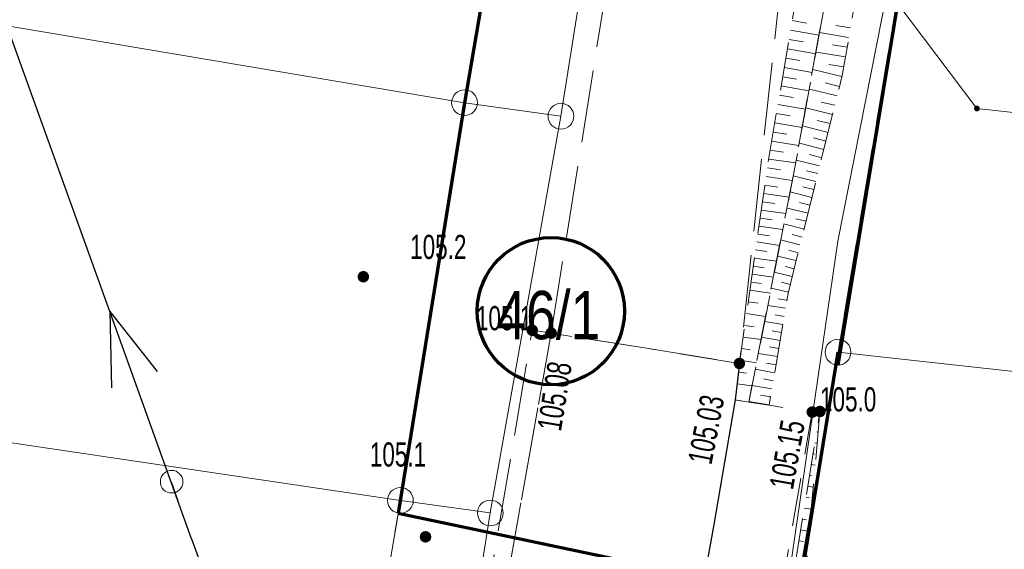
# Model space of a CAD drawing. Header units: inches. Extents: x 6497603 to 6502483, y 5925790 to 5934357.
# Tile 198 of 256: x 6500948 to 6500979, y 5926470 to 5926486. Entities that reach past the tile are written whole.
import ezdxf
from ezdxf.enums import TextEntityAlignment as Align

# ---------------------------------------------------------------- set-up
doc = ezdxf.new("R2010")
doc.units = ezdxf.units.IN
doc.header["$MEASUREMENT"] = 0
for name, pattern in [('1.5_0.75', [2.25, 1.5, -0.75]), ('2.25_0.75', [3, 2.25, -0.75]), ('219-1000', [0, 0]), ('egkk-1000', [3, 2.25, -0.75]), ('egug-1000', [1.5, 0.75, -0.75]), ('suep_nn_1000', [0, 0]), ('suep_sn_1000', [0, 0]), ('supp_1000', [1.25, 0.625, -0.625])]:
    doc.linetypes.add(name, pattern=pattern)
for name, color, linetype in [('000 Inne (niezydentyfikowane)', 7, 'Continuous'), ('202-punkt graniczny', 7, 'Continuous'), ('203-punkt graniczny', 7, 'Continuous'), ('211-numer działki ewidencyjnej', 7, 'Continuous'), ('217-kontur klasyfikacyjny', 7, 'Continuous'), ('218-kontur użytku gruntowego', 7, 'Continuous'), ('219-działka ewidencyjna', 7, 'Continuous'), ('chodnik', 7, 'Continuous'), ('jezdnia', 7, 'Continuous'), ('krawężnik', 7, 'Continuous'), ('obszar utwardzony', 7, 'Continuous'), ('pikieta naturalna', 7, 'Continuous'), ('pikieta naturalna-Atr2', 7, 'Continuous'), ('pikieta sztuczna', 7, 'Continuous'), ('pikieta sztuczna-Atr2', 7, 'Continuous'), ('przewód elektroenergetyczny niskiego napięcia', 7, 'Continuous'), ('przewód elektroenergetyczny średniego napięcia', 7, 'Continuous'), ('przewód telekomunikacyjny podziemny', 7, 'Continuous'), ('skarpa nieumocniona', 7, 'Continuous'), ('słup przewodów napowietrznych', 7, 'Continuous')]:
    doc.layers.add(name, color=color, linetype=linetype)
doc.styles.get("Standard").update_dxf_attribs({"font": 'arial.ttf'})

# ---------------------------------------------------------------- blocks, each defined once
blk = doc.blocks.new('202')
at = {"color": 0, "linetype": 'Continuous', "lineweight": 0}
blk.add_circle((0, 0), 0.4, dxfattribs=at)
blk = doc.blocks.new('203')
at = {"linetype": 'Continuous', "lineweight": 0}
h = blk.add_hatch(color=0, dxfattribs=at)
edge = h.paths.add_edge_path()
edge.add_arc((0, 0), 0.09, 0, 360)
blk = doc.blocks.new('PW01')
at = {"linetype": 'Continuous', "lineweight": 13}
h = blk.add_hatch(color=0, dxfattribs=at)
edge = h.paths.add_edge_path()
edge.add_arc((0, 0), 0.18, 0, 360)
blk = doc.blocks.new('SM05')
at = {"color": 0, "linetype": 'Continuous', "lineweight": 13}
blk.add_circle((0, 0), 0.35, dxfattribs=at)
blk = doc.blocks.new('SUEP2')
at = {"color": 0, "linetype": 'Continuous'}
for p, q in [((7.54, 0), (5.29, 0.75)), ((9.04, 0), (6.79, 0.75)), ((25.54, 0), (23.29, 0.75)), ((27.04, 0), (24.79, 0.75)), ((0, 0), (9.04, 0)), ((7.54, 0), (5.29, -0.75)), ((9.04, 0), (6.79, -0.75)), ((9.04, 0), (27.04, 0)), ((25.54, 0), (23.29, -0.75)), ((27.04, 0), (24.79, -0.75))]:
    blk.add_line(p, q, dxfattribs=at)
blk = doc.blocks.new('SUEP1')
at = {"color": 0, "linetype": 'Continuous'}
for p, q in [((7.5, 0), (5.25, 0.75)), ((22.5, 0), (20.25, 0.75)), ((0, 0), (7.5, 0)), ((7.5, 0), (5.25, -0.75)), ((7.5, 0), (22.5, 0)), ((22.5, 0), (20.25, -0.75))]:
    blk.add_line(p, q, dxfattribs=at)

msp = doc.modelspace()

# ---------------------------------------------------------------- linework, layer by layer
at = {"color": 6, "lineweight": 70}
for points in [[(6501014.288, 5926803.269), (6501007.497, 5926761.792), (6501000.65, 5926723.114), (6500995.925, 5926696.36), (6500990.02, 5926661.92), (6500987.8, 5926647.455), (6500983.344, 5926617.376), (6500978.86, 5926589.52), (6500978.12, 5926584.44), (6500973.634, 5926554.262), (6500970.055, 5926531.585), (6500966.598, 5926510.957), (6500966.316, 5926508.932), (6500961.94, 5926483.39), (6500959.883, 5926470.656), (6500972.298, 5926468.045), (6500973.53, 5926475.65)], [(6500973.53, 5926475.25), (6500978.247, 5926503.835), (6500980.53, 5926517.48), (6500984.541, 5926541.433), (6500987.622, 5926558.382), (6500989.197, 5926569.209), (6500990.613, 5926577.773), (6500993.84, 5926597.08), (6500998.11, 5926622.62), (6501002.854, 5926651.083), (6501004.73, 5926664.74), (6501012.001, 5926705.671), (6501019.077, 5926747.779), (6501021.004, 5926759.578), (6501025.838, 5926782.648)]]:
    msp.add_lwpolyline(points, dxfattribs=at)
at = {"color": 5, "lineweight": 70}
msp.add_circle((6500964.619, 5926476.923), 2.284, dxfattribs=at)
at = {"layer": '000 Inne (niezydentyfikowane)', "color": 7, "linetype": 'Continuous', "lineweight": 18, "flags": 128}
for points in [[(6500972.11, 5926485.94), (6500972.55, 5926485.86)], [(6500973.92, 5926485.71), (6500973.46, 5926485.79)], [(6500972.06, 5926485.64), (6500972.94, 5926485.49)], [(6500973.86, 5926485.41), (6500972.96, 5926485.57)], [(6500971.96, 5926485.06), (6500972.84, 5926484.91)], [(6500972.01, 5926485.35), (6500972.45, 5926485.28)], [(6500973.81, 5926485.11), (6500973.36, 5926485.19)], [(6500971.91, 5926484.77), (6500972.35, 5926484.7)], [(6500973.76, 5926484.81), (6500972.85, 5926484.96)], [(6500971.86, 5926484.48), (6500972.73, 5926484.33)], [(6500973.71, 5926484.5), (6500973.25, 5926484.58)], [(6500971.81, 5926484.19), (6500972.24, 5926484.12)], [(6500973.65, 5926484.2), (6500972.75, 5926484.42)], [(6500971.76, 5926483.91), (6500972.62, 5926483.76)], [(6500973.58, 5926483.89), (6500973.13, 5926484.01)], [(6500971.71, 5926483.62), (6500972.14, 5926483.55)], [(6500973.5, 5926483.6), (6500972.64, 5926483.81)], [(6500971.66, 5926483.33), (6500972.52, 5926483.19)], [(6500973.36, 5926483.02), (6500972.53, 5926483.23)], [(6500973.43, 5926483.31), (6500973.01, 5926483.41)], [(6500971.61, 5926483.05), (6500972.04, 5926482.98)], [(6500971.57, 5926482.77), (6500972.42, 5926482.62)], [(6500973.22, 5926482.47), (6500972.43, 5926482.67)], [(6500973.29, 5926482.74), (6500972.88, 5926482.84)], [(6500971.52, 5926482.48), (6500971.94, 5926482.41)], [(6500973.16, 5926482.2), (6500972.77, 5926482.3)], [(6500971.47, 5926482.2), (6500972.31, 5926482.06)], [(6500973.09, 5926481.94), (6500972.33, 5926482.13)], [(6500971.42, 5926481.92), (6500971.84, 5926481.85)], [(6500973.03, 5926481.68), (6500972.65, 5926481.78)], [(6500971.38, 5926481.64), (6500972.22, 5926481.52)], [(6500972.96, 5926481.43), (6500972.23, 5926481.61)], [(6500971.3, 5926481.1), (6500972.11, 5926480.98)], [(6500971.34, 5926481.37), (6500971.75, 5926481.31)], [(6500972.84, 5926480.94), (6500972.14, 5926481.12)], [(6500972.9, 5926481.19), (6500972.55, 5926481.28)], [(6500971.26, 5926480.83), (6500971.66, 5926480.77)], [(6500972.78, 5926480.7), (6500972.44, 5926480.78)], [(6500971.22, 5926480.57), (6500972.01, 5926480.46)], [(6500972.72, 5926480.45), (6500972.04, 5926480.62)], [(6500971.19, 5926480.31), (6500971.57, 5926480.26)], [(6500972.66, 5926480.21), (6500972.33, 5926480.29)], [(6500971.15, 5926480.06), (6500971.91, 5926479.95)], [(6500972.6, 5926479.96), (6500971.95, 5926480.12)], [(6500971.08, 5926479.56), (6500971.81, 5926479.46)], [(6500971.11, 5926479.81), (6500971.49, 5926479.76)], [(6500972.48, 5926479.47), (6500971.85, 5926479.63)], [(6500972.54, 5926479.71), (6500972.22, 5926479.79)], [(6500971.04, 5926479.31), (6500971.4, 5926479.26)], [(6500972.42, 5926479.22), (6500972.11, 5926479.3)], [(6500971.01, 5926479.07), (6500971.72, 5926478.96)], [(6500972.35, 5926478.98), (6500971.75, 5926479.13)], [(6500970.97, 5926478.82), (6500971.32, 5926478.77)], [(6500972.29, 5926478.73), (6500972, 5926478.81)], [(6500970.94, 5926478.57), (6500971.62, 5926478.47)], [(6500972.23, 5926478.49), (6500971.65, 5926478.63)], [(6500970.87, 5926478.07), (6500971.52, 5926477.98)], [(6500970.9, 5926478.32), (6500971.24, 5926478.27)], [(6500972.11, 5926478), (6500971.55, 5926478.13)], [(6500972.17, 5926478.24), (6500971.89, 5926478.31)], [(6500970.83, 5926477.82), (6500971.15, 5926477.78)], [(6500972.05, 5926477.75), (6500971.78, 5926477.82)], [(6500970.79, 5926477.57), (6500971.43, 5926477.48)], [(6500971.99, 5926477.51), (6500971.46, 5926477.64)], [(6500970.74, 5926477.21), (6500971.05, 5926477.17)], [(6500971.94, 5926477.26), (6500971.67, 5926477.3)], [(6500970.69, 5926476.85), (6500971.28, 5926476.76)], [(6500971.9, 5926477.01), (6500971.35, 5926477.1)], [(6500971.86, 5926476.76), (6500971.58, 5926476.81)], [(6500971.82, 5926476.51), (6500971.25, 5926476.6)], [(6500970.64, 5926476.48), (6500970.93, 5926476.44)], [(6500971.77, 5926476.26), (6500971.49, 5926476.31)], [(6500970.59, 5926476.12), (6500971.14, 5926476.04)], [(6500971.73, 5926476.01), (6500971.16, 5926476.11)], [(6500970.54, 5926475.76), (6500970.8, 5926475.72)], [(6500971.65, 5926475.51), (6500971.06, 5926475.61)], [(6500971.69, 5926475.76), (6500971.4, 5926475.81)], [(6500970.48, 5926475.4), (6500971, 5926475.32)], [(6500971.6, 5926475.26), (6500971.31, 5926475.31)], [(6500970.44, 5926475.03), (6500970.69, 5926475)], [(6500971.56, 5926475.01), (6500970.96, 5926475.12)], [(6500970.4, 5926474.67), (6500970.86, 5926474.61)], [(6500971.52, 5926474.76), (6500971.22, 5926474.82)], [(6500971.48, 5926474.51), (6500970.86, 5926474.62)], [(6500971.39, 5926474.02), (6500970.76, 5926474.12)], [(6500971.44, 5926474.26), (6500971.12, 5926474.32)], [(6500972.92, 5926473.51), (6500972.94, 5926473.51)], [(6500972.87, 5926473.18), (6500972.89, 5926473.17)], [(6500972.81, 5926472.84), (6500972.88, 5926472.83)], [(6500972.76, 5926472.5), (6500972.8, 5926472.49)], [(6500972.7, 5926472.16), (6500972.82, 5926472.14)], [(6500972.65, 5926471.82), (6500972.72, 5926471.81)], [(6500972.59, 5926471.49), (6500972.76, 5926471.46)], [(6500972.54, 5926471.15), (6500972.63, 5926471.13)], [(6500972.48, 5926470.81), (6500972.7, 5926470.78)], [(6500972.43, 5926470.47), (6500972.55, 5926470.45)], [(6500972.37, 5926470.14), (6500972.64, 5926470.09)], [(6500972.32, 5926469.8), (6500972.46, 5926469.77)]]:
    msp.add_lwpolyline(points, dxfattribs=at)
at = {"layer": '217-kontur klasyfikacyjny', "color": 3, "linetype": 'egkk-1000', "lineweight": 18, "flags": 128}
for points in [[(6500980.53, 5926517.48), (6500973.53, 5926475.65)], [(6500961.94, 5926483.39), (6500966.26, 5926508.94)], [(6500959.95, 5926471.05), (6500961.94, 5926483.39)], [(6500973.53, 5926475.65), (6500966.22, 5926430.48)], [(6500955.73, 5926446.4), (6500959.95, 5926471.05)]]:
    msp.add_lwpolyline(points, dxfattribs=at)
at = {"layer": '218-kontur użytku gruntowego', "color": 3, "linetype": 'egug-1000', "lineweight": 18, "flags": 128}
for points in [[(6500980.53, 5926517.48), (6500973.53, 5926475.65)], [(6500961.94, 5926483.39), (6500966.26, 5926508.94)], [(6500959.95, 5926471.05), (6500961.94, 5926483.39)], [(6500973.53, 5926475.65), (6500966.22, 5926430.48)], [(6500955.73, 5926446.4), (6500959.95, 5926471.05)]]:
    msp.add_lwpolyline(points, dxfattribs=at)
at = {"layer": '219-działka ewidencyjna', "color": 3, "linetype": '219-1000', "lineweight": 18, "flags": 128}
for points in [[(6500966.26, 5926508.94), (6500961.94, 5926483.39)], [(6500968.99, 5926508.56), (6500964.93, 5926482.97)], [(6500961.94, 5926483.39), (6500848.47, 5926502.5)], [(6500959.95, 5926471.05), (6500846.92, 5926487.81)], [(6500973.53, 5926475.65), (6500975.35, 5926486.5)], [(6500975.35, 5926486.5), (6500977.84, 5926483.21)], [(6500961.94, 5926483.39), (6500959.95, 5926471.05)], [(6500964.93, 5926482.97), (6500961.94, 5926483.39)], [(6500964.93, 5926482.97), (6500962.74, 5926470.66)], [(6500977.84, 5926483.21), (6501019.04, 5926478.7)], [(6500961.21, 5926404.59), (6500973.53, 5926475.65)], [(6500962.01, 5926404.51), (6500973.53, 5926475.65)], [(6500973.53, 5926475.65), (6501111.1, 5926460.52)], [(6500959.95, 5926471.05), (6500955.73, 5926446.4)], [(6500962.74, 5926470.66), (6500959.95, 5926471.05)], [(6500962.74, 5926470.66), (6500958.85, 5926445.96)]]:
    msp.add_lwpolyline(points, dxfattribs=at)
at = {"layer": 'chodnik', "color": 7, "linetype": '1.5_0.75', "lineweight": 18, "flags": 128}
msp.add_lwpolyline([(6500970.34, 5926474.17), (6500970.76, 5926474.1), (6500971.39, 5926474), (6500972.73, 5926473.79), (6500972.04, 5926469.83), (6500971.87, 5926468.82), (6500971.02, 5926463.72), (6500970.45, 5926460.32), (6500968.81, 5926450.25), (6500967.14, 5926440.3), (6500965.54, 5926430.5), (6500963.69, 5926419.51), (6500962.03, 5926409.65), (6500961.75, 5926407.63), (6500960.47, 5926407.84), (6500959.52, 5926409.05), (6500959.67, 5926410.08), (6500961.32, 5926419.97), (6500963.12, 5926430.78), (6500964.71, 5926440.65), (6500966.41, 5926450.57), (6500968.02, 5926460.39), (6500968.64, 5926464.1), (6500969.49, 5926469.27), (6500969.68, 5926470.3)], close=True, dxfattribs=at)
at = {"layer": 'jezdnia', "color": 7, "linetype": '2.25_0.75', "lineweight": 18, "flags": 128}
for points in [[(6500964.63, 5926476.24), (6500967.48, 5926494.08), (6500971.72, 5926519.37), (6500975.6, 5926543.06), (6500980.31, 5926570.24), (6500985.21, 5926569.19), (6500980.67, 5926542.45), (6500976.72, 5926518.4), (6500972.44, 5926493.42), (6500970.47, 5926475.3), (6500967.52, 5926475.78)], [(6500967.52, 5926475.78), (6500970.47, 5926475.3), (6500970.34, 5926474.17), (6500969.68, 5926470.3), (6500969.49, 5926469.27), (6500968.64, 5926464.1), (6500968.02, 5926460.39), (6500966.41, 5926450.57), (6500964.71, 5926440.65), (6500963.12, 5926430.78), (6500961.32, 5926419.97), (6500959.67, 5926410.08), (6500959.52, 5926409.05), (6500958.4, 5926402.16), (6500958.2, 5926401.16), (6500956.52, 5926390.93), (6500955.92, 5926387.39), (6500955.8, 5926386.37), (6500953.89, 5926374.55), (6500953.73, 5926373.46), (6500953.44, 5926371.55), (6500953.08, 5926369.21), (6500952.69, 5926366.58), (6500952.26, 5926363.66), (6500951.98, 5926361.63), (6500951.62, 5926358.68), (6500951.27, 5926355.63), (6500950.83, 5926351.7), (6500950.56, 5926348.7), (6500950.2, 5926344.71), (6500949.87, 5926340.76), (6500949.76, 5926338.7), (6500949.68, 5926335.75), (6500949.64, 5926334.74), (6500949.52, 5926328.23), (6500949.49, 5926327.2), (6500949.48, 5926325.22), (6500949.47, 5926322.2), (6500949.55, 5926319.76), (6500949.66, 5926317.23), (6500949.84, 5926313.23), (6500950.01, 5926310.21), (6500950.17, 5926308.21), (6500950.43, 5926305.18), (6500950.74, 5926302.26), (6500951.06, 5926299.26), (6500951.49, 5926295.58), (6500952.08, 5926290.33), (6500952.73, 5926285.4), (6500953.13, 5926282.44), (6500953.57, 5926279.4), (6500954.04, 5926276.46), (6500954.41, 5926274.33), (6500954.74, 5926272.49), (6500955.37, 5926269.55), (6500956.06, 5926266.66), (6500956.52, 5926264.7), (6500957.04, 5926262.72), (6500957.79, 5926259.85), (6500958.59, 5926257.01), (6500959.46, 5926254.06), (6500960.33, 5926251.13), (6500961.47, 5926247.41), (6500962.32, 5926244.49), (6500963.34, 5926241.33), (6500964.48, 5926237.89), (6500965.5, 5926234.96), (6500966.14, 5926233.14), (6500966.53, 5926232.14), (6500968.88, 5926225.61), (6500969.29, 5926224.6), (6500970.02, 5926222.74), (6500970.38, 5926221.87), (6500971.84, 5926218.15), (6500972.99, 5926215.36), (6500974.13, 5926212.6), (6500975.34, 5926209.86), (6500976.57, 5926207.09), (6500977.79, 5926204.36), (6500979.13, 5926201.69), (6500980.03, 5926199.93), (6500981.16, 5926197.8), (6500982.17, 5926195.97), (6500982.82, 5926194.92), (6500983.5, 5926193.77), (6500984.62, 5926192.1), (6500985.77, 5926190.49), (6500986.98, 5926188.92), (6500988.2, 5926187.36), (6500989.17, 5926186.2), (6500990.87, 5926184.3), (6500992.5, 5926182.51), (6500994.27, 5926180.73), (6500995.76, 5926179.32), (6500997.26, 5926177.93), (6500997.98, 5926177.32), (6500999.49, 5926176), (6501001.04, 5926174.69), (6501002.64, 5926173.48), (6501003.77, 5926172.66), (6501005.08, 5926171.78), (6501006.76, 5926170.76), (6501009.35, 5926169.19), (6501011.02, 5926168.15), (6501012.75, 5926167), (6501015.2, 5926165.27), (6501017.63, 5926163.53), (6501019.23, 5926162.32), (6501020.36, 5926161.31), (6501021.45, 5926160.26), (6501022.54, 5926159.21), (6501023.77, 5926157.9), (6501024.43, 5926157.12), (6501025.28, 5926156.11), (6501026.36, 5926154.87), (6501027.57, 5926153.3), (6501028.15, 5926152.45), (6501028.65, 5926151.68), (6501029.28, 5926150.71), (6501030.17, 5926149.6), (6501030.99, 5926148.6), (6501031.86, 5926147.75), (6501032.71, 5926147), (6501033.36, 5926146.49), (6501034.56, 5926145.76), (6501035.84, 5926145.14), (6501037.14, 5926144.59), (6501038.54, 5926143.97), (6501039.7, 5926143.38), (6501041.25, 5926142.34), (6501042.55, 5926141.23), (6501043.36, 5926140.29), (6501044.15, 5926139.04), (6501044.95, 5926137.68), (6501045.97, 5926135.97), (6501046.76, 5926134.83), (6501047.06, 5926134.43), (6501047.46, 5926133.9), (6501048.29, 5926133.07), (6501049.15, 5926132.29), (6501050.1, 5926131.67), (6501051.14, 5926131.14), (6501052.32, 5926130.71), (6501053.32, 5926130.44), (6501054.33, 5926130.26), (6501054.81, 5926130.11), (6501059.21, 5926129.52), (6501060.24, 5926129.37), (6501062.18, 5926128.95), (6501065.52, 5926128.17), (6501067.51, 5926127.68), (6501067.94, 5926127.56), (6501072.36, 5926126.36), (6501076.16, 5926125.39), (6501077, 5926125.24), (6501079.93, 5926124.73), (6501091.81, 5926122.96), (6501106.86, 5926120.63), (6501107.86, 5926120.45), (6501114.26, 5926119.46), (6501115.28, 5926119.31), (6501129.17, 5926117.14), (6501141.73, 5926115.29), (6501155.8, 5926113.1), (6501156.84, 5926112.94), (6501163.71, 5926111.96), (6501164.73, 5926111.81), (6501169.7, 5926111.07), (6501186.02, 5926108.73), (6501187.04, 5926108.57), (6501197.9, 5926107.02), (6501198.93, 5926106.86), (6501209.44, 5926105.01), (6501213.12, 5926104.73), (6501214.13, 5926104.59), (6501218.06, 5926103.95), (6501219.09, 5926103.82), (6501225, 5926102.98), (6501226.03, 5926103), (6501226.9, 5926103.16), (6501227.59, 5926103.32), (6501228.34, 5926103.71), (6501228.93, 5926104.14), (6501229.4, 5926105.03), (6501229.75, 5926106.03), (6501230.03, 5926107.51), (6501230.13, 5926108.51), (6501230.41, 5926111.43), (6501235.51, 5926111.16), (6501235.42, 5926108.23), (6501235.48, 5926107.23), (6501235.64, 5926106.46), (6501236.12, 5926105.41), (6501236.84, 5926104.54), (6501237.77, 5926103.89), (6501238.91, 5926103.49), (6501240.04, 5926103.43), (6501241.16, 5926103.54), (6501242.17, 5926103.85), (6501243.16, 5926104.12), (6501253.15, 5926106.97), (6501253.23, 5926106.89), (6501254.28, 5926103.94), (6501255.15, 5926100.97), (6501254.99, 5926100.67), (6501253.62, 5926100.28), (6501252.65, 5926100), (6501249.77, 5926099.21), (6501248.73, 5926098.94), (6501244.96, 5926097.81), (6501243.92, 5926097.57), (6501242.05, 5926097.03), (6501240.92, 5926096.64), (6501239.24, 5926095.9), (6501238.04, 5926095.27), (6501237.2, 5926094.68), (6501236.35, 5926093.84), (6501235.38, 5926092.95), (6501234.5, 5926091.83), (6501233.74, 5926090.74), (6501233.24, 5926089.73), (6501232.77, 5926088.7), (6501232.51, 5926087.65), (6501232.15, 5926085.66), (6501231.07, 5926079.74), (6501230.21, 5926075.13), (6501227.92, 5926063.04), (6501227.8, 5926062.48), (6501227.76, 5926061.73), (6501227.77, 5926061.08), (6501227.88, 5926060.39), (6501228.08, 5926059.83), (6501228.38, 5926059.33), (6501228.85, 5926058.88), (6501229.59, 5926058.46), (6501230.48, 5926058.18), (6501231.24, 5926057.98), (6501236.18, 5926057.48), (6501247.14, 5926056.54), (6501247.78, 5926056.32), (6501247.32, 5926053.12), (6501247.25, 5926050.18), (6501240.84, 5926050.54), (6501235.01, 5926051.15), (6501232.93, 5926051.11), (6501231.58, 5926051.14), (6501230.74, 5926051.16), (6501229.93, 5926051.11), (6501229.08, 5926050.94), (6501228.33, 5926050.61), (6501227.56, 5926049.99), (6501227.03, 5926049.46), (6501226.57, 5926048.76), (6501226.26, 5926048.04), (6501226.07, 5926047), (6501224.9, 5926038.07), (6501224.76, 5926037.04), (6501223.95, 5926030.65), (6501223.78, 5926029.64), (6501222.8, 5926021.69), (6501222.62, 5926020.67), (6501221.85, 5926014.28), (6501221.72, 5926013.21), (6501220.01, 5926001.35), (6501219.92, 5926000.35), (6501218.92, 5925993.96), (6501218.73, 5925992.94), (6501217.59, 5925985.53), (6501217.19, 5925983.25), (6501216.34, 5925978.62), (6501216.11, 5925977.64), (6501215.34, 5925973.74), (6501215.12, 5925972.71), (6501214.1, 5925967.79), (6501212.17, 5925958.57), (6501211.6, 5925955.9), (6501210.39, 5925950.18), (6501210.15, 5925949.2), (6501208.72, 5925942.4), (6501208.51, 5925941.33), (6501206.97, 5925934), (6501206.1, 5925929.6), (6501205.96, 5925928.62), (6501203.95, 5925916.84), (6501200.99, 5925899.07), (6501197.27, 5925877.8), (6501197.19, 5925877.04), (6501197.19, 5925876.24), (6501197.31, 5925875.07), (6501197.66, 5925873.98), (6501197.97, 5925873.22), (6501198.63, 5925872.3), (6501199.23, 5925871.72), (6501199.74, 5925871.37), (6501200.42, 5925871.01), (6501201.38, 5925870.71), (6501202.44, 5925870.55), (6501201.55, 5925864.88), (6501201.24, 5925864.89), (6501200.2, 5925864.97), (6501198.98, 5925864.81), (6501197.51, 5925864.23), (6501196.67, 5925863.67), (6501195.78, 5925862.79), (6501195.34, 5925862.22), (6501195.05, 5925861.84), (6501194.69, 5925861.34), (6501194.31, 5925860.58), (6501193.88, 5925859.32), (6501193.66, 5925858.13), (6501191.37, 5925844.58), (6501188.63, 5925845.69), (6501186.06, 5925846.29), (6501188.34, 5925859.28), (6501189.55, 5925865.75), (6501190.19, 5925869.41), (6501190.72, 5925872.53), (6501192, 5925879.57), (6501195.3, 5925899.15), (6501198.39, 5925917.25), (6501200.06, 5925927.91), (6501200.49, 5925930.37), (6501201.43, 5925935.3), (6501202.26, 5925939.27), (6501205.89, 5925956.67), (6501206.71, 5925960.26), (6501209.44, 5925973.27), (6501210.33, 5925977.62), (6501211, 5925981.11), (6501211.51, 5925984.07), (6501211.73, 5925985.08), (6501212.62, 5925991.03), (6501213.62, 5925996.92), (6501213.83, 5925997.96), (6501214.76, 5926004.82), (6501214.89, 5926005.86), (6501216.15, 5926014.76), (6501216.28, 5926015.75), (6501217.09, 5926022.16), (6501217.19, 5926023.22), (6501218.27, 5926030.95), (6501221.29, 5926054.94), (6501221.42, 5926055.98), (6501222.24, 5926062.4), (6501222.34, 5926063.44), (6501224.16, 5926076.33), (6501224.9, 5926081.72), (6501225.66, 5926087.21), (6501225.76, 5926088.39), (6501225.79, 5926089.57), (6501225.74, 5926090.79), (6501225.65, 5926091.85), (6501225.41, 5926093.04), (6501225.02, 5926094.16), (6501224.47, 5926095.07), (6501223.68, 5926095.94), (6501222.87, 5926096.5), (6501222, 5926096.87), (6501221.03, 5926097.17), (6501220.05, 5926097.37), (6501218.15, 5926097.65), (6501217.08, 5926097.83), (6501213.18, 5926098.37), (6501212.16, 5926098.52), (6501210.21, 5926098.79), (6501209.19, 5926099), (6501203.73, 5926099.73), (6501202.71, 5926099.87), (6501199.75, 5926100.28), (6501198.75, 5926100.43), (6501192.84, 5926101.32), (6501191.84, 5926101.46), (6501178.52, 5926103.46), (6501168.08, 5926104.92), (6501167.07, 5926105.07), (6501161.11, 5926105.95), (6501160.15, 5926106.11), (6501141.22, 5926108.96), (6501128.91, 5926110.87), (6501107.19, 5926114.24), (6501091.02, 5926116.76), (6501087.03, 5926117.36), (6501085.63, 5926117.57), (6501084.66, 5926117.74), (6501082.7, 5926117.91), (6501080.66, 5926118.01), (6501077.67, 5926118.12), (6501076.66, 5926118.16), (6501075.65, 5926118.1), (6501074.96, 5926118.04), (6501074.24, 5926117.87), (6501073.45, 5926117.58), (6501072.83, 5926117.24), (6501072.24, 5926116.73), (6501071.92, 5926116.36), (6501071.6, 5926115.95), (6501071.13, 5926115.07), (6501070.2, 5926112.15), (6501069.14, 5926109.35), (6501065.67, 5926107.67), (6501060.98, 5926105.37), (6501056.17, 5926102.92), (6501047.77, 5926098.64), (6501039.02, 5926094.25), (6501035.19, 5926092.32), (6501033.38, 5926091.57), (6501031.9, 5926091.17), (6501030.72, 5926091), (6501029.45, 5926090.96), (6501027.96, 5926091.09), (6501026.37, 5926091.21), (6501025.08, 5926091.02), (6501023.8, 5926090.63), (6501022.54, 5926089.24), (6501020.92, 5926087.38), (6501018.93, 5926085.36), (6501016.88, 5926083.52), (6501014.11, 5926081.3), (6501011.15, 5926079.19), (6501008.09, 5926077.35), (6501004.66, 5926075.72), (6501000.14, 5926073.66), (6500996.05, 5926071.78), (6500991.19, 5926069.54), (6500987.22, 5926067.8), (6500985.88, 5926070.25), (6500984.5, 5926072.54), (6500990.81, 5926076.24), (6500997.85, 5926080.69), (6501004.96, 5926085.16), (6501007.77, 5926086.97), (6501009.89, 5926088.54), (6501012.32, 5926090.44), (6501014.72, 5926092.81), (6501016.4, 5926095.01), (6501018.1, 5926097.7), (6501019.49, 5926099.95), (6501021.13, 5926103.12), (6501021.79, 5926104.63), (6501021.73, 5926104.89), (6501022.4, 5926106.7), (6501022.77, 5926107.65), (6501022.96, 5926108.66), (6501023.19, 5926109.6), (6501023.35, 5926110.74), (6501023.42, 5926111.89), (6501023.37, 5926112.99), (6501023.17, 5926114.21), (6501022.81, 5926115.94), (6501022.34, 5926117.28), (6501021.93, 5926118.41), (6501021.38, 5926119.39), (6501020.82, 5926120.06), (6501020.31, 5926120.58), (6501019.37, 5926121.14), (6501018.64, 5926121.59), (6501017.79, 5926122.01), (6501016.87, 5926122.36), (6501016.07, 5926122.61), (6501015.13, 5926122.79), (6501014.32, 5926122.89), (6501013.3, 5926122.96), (6501011.3, 5926123.02), (6501010.28, 5926123.07), (6501008.82, 5926123.15), (6501007.35, 5926123.27), (6501006.78, 5926123.46), (6501004.62, 5926123.76), (6501002.02, 5926124.18), (6501000.54, 5926124.46), (6500997.95, 5926125.21), (6500994.57, 5926126.41), (6500989.34, 5926128.79), (6500983.15, 5926131.79), (6500980.24, 5926133), (6500976.92, 5926134.27), (6500973.27, 5926135.38), (6500969.21, 5926136.46), (6500966.14, 5926137.16), (6500962.38, 5926137.84), (6500956.83, 5926138.72), (6500951.6, 5926139.58), (6500948.09, 5926140.28), (6500941.13, 5926141.59), (6500936.68, 5926142.36), (6500936.26, 5926142.38), (6500936.91, 5926144.94), (6500937.28, 5926147.22), (6500938.48, 5926147.26), (6500944.87, 5926146.1), (6500952.28, 5926144.84), (6500952.45, 5926144.94), (6500957.36, 5926144.12), (6500958.42, 5926144.02), (6500960.33, 5926143.82), (6500961.34, 5926143.73), (6500962.4, 5926143.7), (6500964.35, 5926143.61), (6500966.38, 5926143.52), (6500968.34, 5926143.33), (6500970.37, 5926142.99), (6500972.16, 5926142.64), (6500975.22, 5926141.96), (6500978.14, 5926141.2), (6500980.07, 5926140.59), (6500984.84, 5926139.11), (6500988.6, 5926137.98), (6500991.96, 5926137.02), (6500993.89, 5926136.41), (6500996.3, 5926135.75), (6500998.23, 5926135.25), (6500999.76, 5926134.9), (6501002.22, 5926134.43), (6501003.59, 5926134.13), (6501004.64, 5926133.95), (6501005.57, 5926133.82), (6501006.54, 5926133.72), (6501007.41, 5926133.65), (6501008.58, 5926133.66), (6501009.4, 5926133.71), (6501010.99, 5926133.99), (6501012.51, 5926134.33), (6501013.46, 5926134.67), (6501014.17, 5926134.95), (6501015.06, 5926135.45), (6501015.72, 5926135.84), (6501016.55, 5926136.42), (6501017.28, 5926137.05), (6501017.97, 5926137.76), (6501018.59, 5926138.35), (6501019.09, 5926139.31), (6501019.34, 5926140.2), (6501019.48, 5926141.24), (6501019.5, 5926142.22), (6501019.53, 5926143.17), (6501019.42, 5926144.33), (6501019.23, 5926145.48), (6501018.9, 5926146.66), (6501018.59, 5926147.63), (6501018.18, 5926148.39), (6501017.57, 5926149.31), (6501017.02, 5926149.96), (6501016.24, 5926150.87), (6501015.1, 5926152.17), (6501013.64, 5926153.83), (6501013.57, 5926154), (6501012.46, 5926155.3), (6501009.41, 5926158.38), (6501006.55, 5926161.1), (6501003.79, 5926163.84), (6501000.27, 5926167.22), (6500997.75, 5926169.48), (6500994.93, 5926171.9), (6500993.22, 5926173.37), (6500990.08, 5926176.36), (6500986.16, 5926180.45), (6500984.36, 5926182.53), (6500983.92, 5926182.88), (6500982.09, 5926185.15), (6500980.83, 5926186.8), (6500979.72, 5926188.4), (6500979.64, 5926188.64), (6500977.9, 5926191.3), (6500976.68, 5926193.39), (6500974.4, 5926197.5), (6500971.6, 5926203.33), (6500970.2, 5926206.34), (6500968.02, 5926211.54), (6500966.1, 5926216.13), (6500964.42, 5926220.5), (6500963.39, 5926223.18), (6500962.78, 5926224.79), (6500960.85, 5926229.86), (6500958.92, 5926235.34), (6500957.26, 5926240.34), (6500955.77, 5926245.22), (6500954.5, 5926249.48), (6500953.02, 5926254.47), (6500951.16, 5926261.1), (6500950.63, 5926263.22), (6500949.44, 5926268.23), (6500948.4, 5926273.5), (6500947.44, 5926279.19), (6500946.72, 5926284.52), (6500945.98, 5926290.57), (6500945.39, 5926295.06), (6500944.64, 5926301.22), (6500943.99, 5926308.19), (6500943.71, 5926313.06), (6500943.38, 5926320.02), (6500943.36, 5926324.68), (6500943.39, 5926329.54), (6500943.52, 5926335.16), (6500943.63, 5926336.77), (6500943.87, 5926342.09), (6500944.45, 5926348.6), (6500944.89, 5926353.17), (6500945.31, 5926356.92), (6500946, 5926362.7), (6500946.75, 5926367.77), (6500946.9, 5926369.53), (6500947.97, 5926376.36), (6500948.58, 5926379.99), (6500949.87, 5926387.54), (6500950.36, 5926390.87), (6500950.58, 5926392.97), (6500951.07, 5926399.96), (6500951.2, 5926400.17), (6500951.56, 5926405.22), (6500951.74, 5926408.6), (6500951.86, 5926412.25), (6500952.04, 5926414.31), (6500952.81, 5926417.99), (6500953.87, 5926422.25), (6500955.38, 5926427.84), (6500956.84, 5926433.28), (6500957.79, 5926436.87), (6500958.47, 5926439.89), (6500959.31, 5926444.93), (6500960.75, 5926453.89), (6500962.75, 5926465.71), (6500964.63, 5926476.24)]]:
    msp.add_lwpolyline(points, close=True, dxfattribs=at)
at = {"layer": 'krawężnik', "color": 7, "linetype": 'Continuous', "lineweight": 25, "flags": 128}
msp.add_lwpolyline([(6500970.47, 5926475.3), (6500970.34, 5926474.17), (6500969.68, 5926470.3), (6500969.49, 5926469.27), (6500968.64, 5926464.1), (6500968.02, 5926460.39), (6500966.41, 5926450.57), (6500964.71, 5926440.65), (6500963.12, 5926430.78), (6500961.32, 5926419.97)], dxfattribs=at)
at = {"layer": 'obszar utwardzony', "color": 7, "linetype": '2.25_0.75', "lineweight": 18, "flags": 128}
msp.add_lwpolyline([(6500964.63, 5926476.24), (6500962.75, 5926465.71), (6500960.75, 5926453.89), (6500959.31, 5926444.93), (6500958.47, 5926439.89), (6500957.79, 5926436.87), (6500956.84, 5926433.28), (6500955.38, 5926427.84), (6500953.87, 5926422.25), (6500952.81, 5926417.99), (6500952.04, 5926414.31), (6500951.86, 5926412.25), (6500951.74, 5926408.6), (6500951.56, 5926405.22), (6500951.2, 5926400.17), (6500951.07, 5926399.96), (6500950.68, 5926399.57), (6500951.2, 5926409.01), (6500951.35, 5926413.03), (6500951.67, 5926415.59), (6500952.71, 5926420.08), (6500955.25, 5926429.41), (6500957.26, 5926437.46), (6500958.59, 5926444.13), (6500961.15, 5926459.24), (6500964.04, 5926476.33)], close=True, dxfattribs=at)
at = {"layer": 'przewód elektroenergetyczny niskiego napięcia', "color": 1, "linetype": 'suep_nn_1000', "lineweight": 18, "flags": 128}
msp.add_lwpolyline([(6500953.47, 5926469.86), (6500923.1, 5926554.18)], dxfattribs=at)
at = {"layer": 'przewód elektroenergetyczny średniego napięcia', "color": 1, "linetype": 'suep_sn_1000', "lineweight": 18, "flags": 128}
msp.add_lwpolyline([(6500989.2, 5926372.17), (6500953.47, 5926469.86)], dxfattribs=at)
at = {"layer": 'przewód telekomunikacyjny podziemny', "color": 30, "linetype": 'Continuous', "lineweight": 18, "flags": 128}
msp.add_lwpolyline([(6500990.65, 5926665.04), (6500987.45, 5926640.45), (6500986.95, 5926634.29), (6500986.01, 5926631.95), (6500983.85, 5926619.57), (6500998.55, 5926617.08), (6500997.31, 5926609.2), (6500995.49, 5926594.85), (6500991.8, 5926572.67), (6500987.21, 5926551.13), (6500982.75, 5926526.41), (6500978.16, 5926502.55), (6500973.52, 5926479.09), (6500971.89, 5926467.87), (6500969.86, 5926456.4), (6500967.19, 5926441.32), (6500964.2, 5926424.48), (6500961.05, 5926407.01)], dxfattribs=at)
at = {"layer": 'skarpa nieumocniona', "color": 7, "linetype": '1.5_0.75', "lineweight": 18, "flags": 128}
for points in [[(6500977.3, 5926510.63), (6500974.66, 5926494.91), (6500972.16, 5926481.21), (6500970.76, 5926474.1), (6500970.34, 5926474.17), (6500970.47, 5926475.3), (6500971.39, 5926481.74), (6500976.07, 5926509)], [(6500977.3, 5926510.63), (6500974.66, 5926494.91), (6500972.16, 5926481.21), (6500970.76, 5926474.1), (6500970.34, 5926474.17), (6500970.47, 5926475.3), (6500971.39, 5926481.74), (6500976.07, 5926509)], [(6500978.06, 5926509.66), (6500973.66, 5926484.23), (6500971.98, 5926477.47), (6500971.39, 5926474), (6500970.76, 5926474.1), (6500972.16, 5926481.21), (6500974.66, 5926494.91), (6500977.3, 5926510.63)], [(6500978.06, 5926509.66), (6500973.66, 5926484.23), (6500971.98, 5926477.47), (6500971.39, 5926474), (6500970.76, 5926474.1), (6500972.16, 5926481.21), (6500974.66, 5926494.91), (6500977.3, 5926510.63)], [(6500972.97, 5926473.81), (6500972.47, 5926468.22), (6500972.07, 5926468.29)], [(6500972.97, 5926473.81), (6500972.47, 5926468.22), (6500972.07, 5926468.29)]]:
    msp.add_lwpolyline(points, close=True, dxfattribs=at)
at = {"layer": 'słup przewodów napowietrznych', "color": 7, "linetype": 'supp_1000', "lineweight": 18, "flags": 128}
msp.add_lwpolyline([(6500952.85, 5926471.63), (6500954.08, 5926468.09)], dxfattribs=at)

# ---------------------------------------------------------------- block references
at = {"layer": '202-punkt graniczny', "color": 7, "linetype": 'Continuous', "lineweight": 18}
for p in [(6500961.94, 5926483.39), (6500964.93, 5926482.97), (6500973.53, 5926475.65), (6500959.95, 5926471.05), (6500962.74, 5926470.66)]:
    msp.add_blockref('202', p, dxfattribs=at)
at = {"layer": '203-punkt graniczny', "color": 7, "linetype": 'Continuous', "lineweight": 18}
msp.add_blockref('203', (6500977.84, 5926483.21), dxfattribs=at)
at = {"layer": 'pikieta naturalna', "color": 7, "linetype": 'Continuous', "lineweight": 13}
for p in [(6500958.8, 5926477.99), (6500964.04, 5926476.33), (6500972.97, 5926473.81), (6500960.73, 5926469.92)]:
    msp.add_blockref('PW01', p, dxfattribs=at)
at = {"layer": 'pikieta sztuczna', "color": 7, "linetype": 'Continuous', "lineweight": 13}
for p in [(6500964.63, 5926476.24), (6500970.47, 5926475.3), (6500972.73, 5926473.79)]:
    msp.add_blockref('PW01', p, dxfattribs=at)
at = {"layer": 'przewód elektroenergetyczny niskiego napięcia', "color": 1, "linetype": 'Continuous', "lineweight": 18, "rotation": 109.808}
msp.add_blockref('SUEP1', (6500953.47, 5926469.86), dxfattribs=at)
at = {"layer": 'przewód elektroenergetyczny średniego napięcia', "color": 1, "linetype": 'Continuous', "lineweight": 18, "rotation": 290.09}
msp.add_blockref('SUEP2', (6500953.47, 5926469.86), dxfattribs=at)
at = {"layer": 'słup przewodów napowietrznych', "color": 7, "linetype": 'Continuous', "lineweight": 18}
msp.add_blockref('SM05', (6500952.85, 5926471.63), dxfattribs=at)

# ---------------------------------------------------------------- texts
at = {"layer": '211-numer działki ewidencyjnej', "color": 3, "linetype": 'Continuous', "lineweight": 18, "width": 0.79}
msp.add_text('46/1', height=1.5, dxfattribs=at).set_placement((6500962.93, 5926476.05))
at = {"layer": 'pikieta naturalna-Atr2', "color": 7, "width": 0.667}
for s, p in [('105.2', (6500960.25, 5926478.54)), ('105.0', (6500972.97, 5926473.81)), ('105.1', (6500959, 5926472.1))]:
    msp.add_text(s, height=0.75, dxfattribs=at).set_placement(p)
msp.add_text('105.1', height=0.75, dxfattribs=at).set_placement((6500964.04, 5926476.33), align=Align.RIGHT)
at = {"layer": 'pikieta sztuczna-Atr2', "color": 7, "width": 0.667}
for s, rotation, p in [('105.08', 80.714, (6500964.56, 5926473.23)), ('105.03', 78.968, (6500969.23, 5926472.2)), ('105.15', 79.883, (6500971.76, 5926471.42))]:
    msp.add_text(s, height=0.75, rotation=rotation, dxfattribs=at).set_placement(p, align=Align.MIDDLE_LEFT)

doc.saveas('drawing.dxf')
